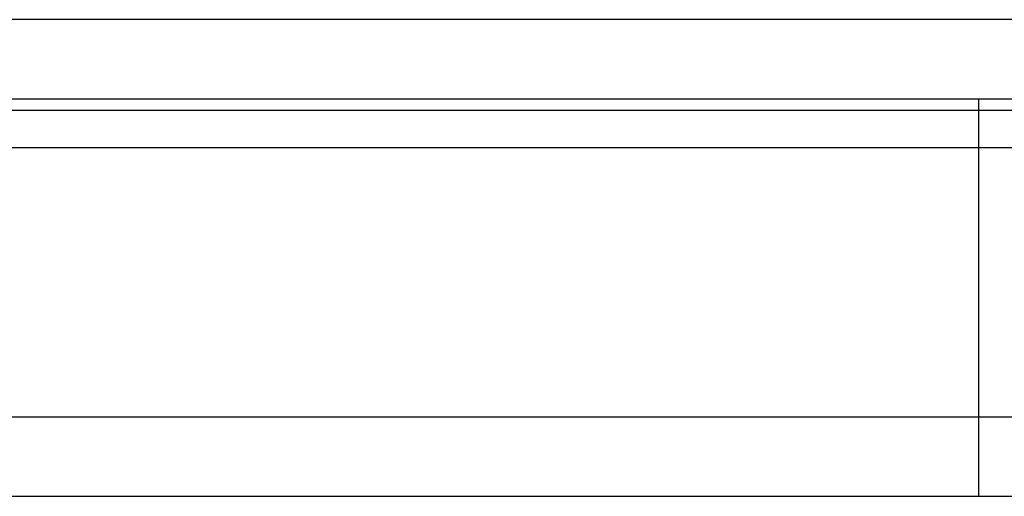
# Model space of a CAD drawing. Header units: millimetres. Extents: x 8 to 430, y 107 to 245.
# Tile 34 of 51: x 336 to 354, y 128 to 137. Entities that reach past the tile are written whole.
import ezdxf
from ezdxf.lldxf.tags import DXFTag

# ---------------------------------------------------------------- set-up
doc = ezdxf.new("R2010")
doc.units = ezdxf.units.MM
doc.header["$LTSCALE"] = 0.15
doc.layers.add('HID', color=2, linetype='DASHED')
doc.layers.add('OUT', color=3, linetype='CONTINUOUS')
tags = doc.linetypes.add('DASHED', pattern=[25.72, 12.86, -12.86]).pattern_tags.tags
tags[6:7] = [DXFTag(74, 4), DXFTag(75, 0), DXFTag(340, '0'), DXFTag(46, 0.0), DXFTag(50, 0.0), DXFTag(44, 0.0), DXFTag(45, 0.0)]
tags[4:5] = [DXFTag(74, 4), DXFTag(75, 0), DXFTag(340, '0'), DXFTag(46, 0.0), DXFTag(50, 0.0), DXFTag(44, 0.0), DXFTag(45, 0.0)]

msp = doc.modelspace()

# ---------------------------------------------------------------- linework, layer by layer
at = {"layer": 'HID', "color": 0}
msp.add_line((353.825, 128.225), (353.825, 135.725), dxfattribs=at)
at = {"layer": 'OUT', "color": 0}
for p, q in [((381.295, 137.225), (258.295, 137.225)), ((381.295, 135.725), (258.295, 135.725)), ((220.188, 135.518), (423.325, 135.518)), ((219.828, 134.811), (423.325, 134.811)), ((219.438, 129.725), (423.325, 129.725)), ((173.325, 128.225), (423.325, 128.225))]:
    msp.add_line(p, q, dxfattribs=at)

doc.saveas('drawing.dxf')
